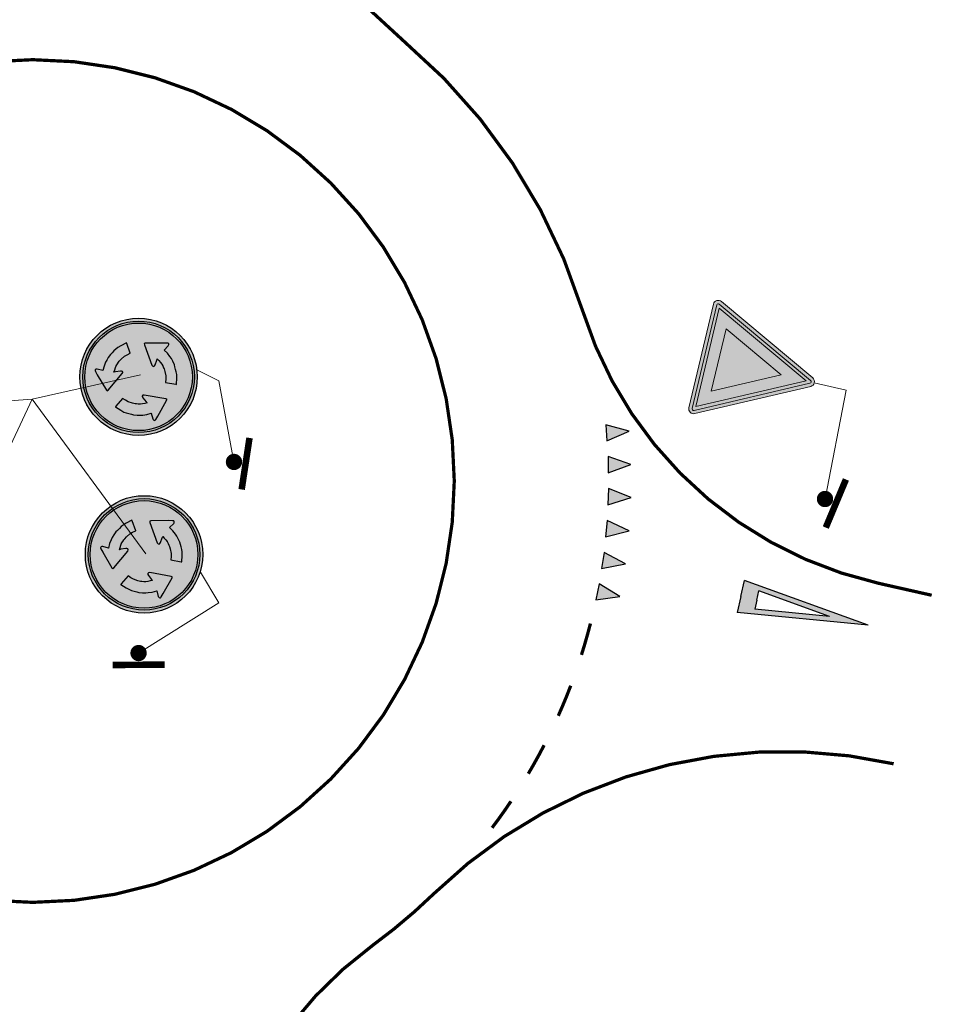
# Model space of a CAD drawing. Header units: metres. Extents: x 232695 to 233536, y 552964 to 554401.
# Tile 21 of 23: x 233431 to 233459, y 554222 to 554252. Entities that reach past the tile are written whole.
import ezdxf

# ---------------------------------------------------------------- set-up
doc = ezdxf.new("R2010")
doc.units = ezdxf.units.M
doc.linetypes.add('VW-1-1_STREEP', pattern=[2, 1, -1])
for name, color, linetype, lineweight, true_color in [('N-WE-VW-MARKERING_DWARS_ROTONDE-S', 7, 'Continuous', 25, 0xffffff), ('N-WE-VW-MARKERING_FIGUUR_ROTONDE-S', 7, 'Continuous', 13, 0xffffff), ('N-WE-VW-MARKERING_LANGS_STREEP_11_ROTONDE-G', 7, 'VW-1-1_STREEP', 13, 0xffffff), ('N-WE-VW-MARKERING_LANGS_STREEP_DOORGETROKKEN_010_ROTONDE-G', 7, 'Continuous', 13, 0xffffff), ('N-WE-VW-MARKERING_VERKEERSTEKEN-S', 7, 'Continuous', 25, 0xffffff)]:
    doc.layers.add(name, color=color, linetype=linetype, lineweight=lineweight, true_color=true_color)
for name, color, linetype, lineweight in [('N-WE-VW-VERKEERSTEKEN_BORD-AANPIJLING_ROTONDE-T18', 7, 'Continuous', 13), ('N-WE-VW-VERKEERSTEKEN_BORD_ROTONDE-S', 7, 'Continuous', 25), ('N-WE-VW-VERKEERSTEKEN_PAAL_ROTONDE-S', 7, 'Continuous', 25), ('to-xx-bibcontour', 7, 'Continuous', 25), ('to-xx-bibkleur', 7, 'Continuous', 13), ('to-xx-bibmono', 7, 'Continuous', 13)]:
    doc.layers.add(name, color=color, linetype=linetype, lineweight=lineweight)

# ---------------------------------------------------------------- blocks, each defined once
blk = doc.blocks.new('*U16')
at = {"const_width": 0.2, "flags": 128}
blk.add_lwpolyline([(0.36, 0.804), (0.367, -0.796)], dxfattribs=at)
at = {"const_width": 0.25, "flags": 128}
blk.add_lwpolyline([(0.003, 0.127, 1), (0.004, -0.123, 1)], format="xyb", close=True, dxfattribs=at)
blk = doc.blocks.new('D01')
at = {"layer": 'to-xx-bibkleur', "true_color": 0x007fff}
h = blk.add_hatch(color=150, dxfattribs=at)
h.dxf.hatch_style = 1
h.paths.add_polyline_path([(0.3, 0.3, 1), (-0.3, 0.3, 1)])
h.paths.add_polyline_path([(-0.285, 0.3, -1), (0.285, 0.3, -1)], flags=16)
h.paths.add_polyline_path([(-0.275, 0.3, -1), (0.275, 0.3, -1)], flags=0)
h.paths.add_polyline_path([(0.1434, 0.1792), (0.0979, 0.0994), (0.0877, 0.0824), (0.0847, 0.0779), (0.0787, 0.0774), (0.0733, 0.0831), (0.065, 0.1139), (0.042, 0.1073), (0.0214, 0.1044), (0.0085, 0.1036), (-0.0071, 0.1035), (-0.0263, 0.1058), (-0.0368, 0.1087), (-0.0501, 0.1122), (-0.0633, 0.1157), (-0.0748, 0.1202), (-0.0909, 0.1288), (-0.1189, 0.1468), (-0.1164, 0.1498), (-0.0819, 0.1901), (-0.0671, 0.1805), (-0.0537, 0.1726), (-0.0316, 0.1653), (-0.0184, 0.1617), (-0.0114, 0.1613), (-0.0018, 0.1601), (0.0094, 0.1599), (0.0197, 0.1614), (0.0317, 0.1639), (0.0437, 0.1663), (0.0382, 0.1721), (0.0222, 0.1919), (0.0193, 0.1969), (0.019, 0.2019), (0.0221, 0.2056), (0.0291, 0.207), (0.1385, 0.1876), (0.1442, 0.1849)], flags=0)
h.paths.add_polyline_path([(0.1936, 0.2611), (0.1898, 0.2618), (0.1376, 0.2715), (0.1386, 0.2891), (0.1387, 0.3047), (0.134, 0.3275), (0.1304, 0.3407), (0.1274, 0.3469), (0.1236, 0.3558), (0.1181, 0.3656), (0.1117, 0.3738), (0.1035, 0.383), (0.0954, 0.3921), (0.0932, 0.3845), (0.084, 0.3608), (0.0811, 0.3557), (0.077, 0.353), (0.0722, 0.3538), (0.0675, 0.3592), (0.0296, 0.4636), (0.0291, 0.4699), (0.0344, 0.472), (0.1262, 0.4725), (0.1461, 0.4722), (0.1515, 0.4719), (0.1549, 0.4669), (0.1527, 0.4594), (0.1302, 0.4368), (0.1473, 0.4202), (0.1602, 0.4038), (0.1674, 0.393), (0.1752, 0.3795), (0.1828, 0.3618), (0.1856, 0.3512), (0.1892, 0.338), (0.1927, 0.3248), (0.1946, 0.3126), (0.1952, 0.2943)], flags=0)
h.paths.add_polyline_path([(-0.0835, 0.3163), (-0.155, 0.2313), (-0.1602, 0.2278), (-0.1646, 0.2313), (-0.211, 0.3105), (-0.2207, 0.3279), (-0.2231, 0.3327), (-0.2205, 0.3382), (-0.2129, 0.34), (-0.182, 0.3318), (-0.1762, 0.355), (-0.1685, 0.3743), (-0.1627, 0.3859), (-0.155, 0.3994), (-0.1434, 0.4149), (-0.1356, 0.4226), (-0.126, 0.4323), (-0.1163, 0.4419), (-0.1067, 0.4497), (-0.0912, 0.4593), (-0.0616, 0.4746), (-0.0603, 0.4709), (-0.0426, 0.4209), (-0.0583, 0.4129), (-0.0719, 0.4052), (-0.0893, 0.3898), (-0.0989, 0.3801), (-0.1028, 0.3743), (-0.1086, 0.3666), (-0.1144, 0.3569), (-0.1183, 0.3472), (-0.1221, 0.3356), (-0.126, 0.324), (-0.1183, 0.326), (-0.0931, 0.3298), (-0.0873, 0.3298), (-0.0828, 0.3276), (-0.0812, 0.323)], flags=0)
at = {"layer": 'to-xx-bibkleur'}
h = blk.add_hatch(color=255, dxfattribs=at)
edge = h.paths.add_edge_path(flags=16)
edge.add_arc((0, 0.3), 0.275, 0, 360)
edge = h.paths.add_edge_path()
edge.add_arc((0, 0.3), 0.285, 0, 360)
h.paths.add_polyline_path([(-0.0426, 0.4209), (-0.0603, 0.4709), (-0.0616, 0.4746), (-0.0912, 0.4593), (-0.1067, 0.4497), (-0.1163, 0.4419), (-0.126, 0.4323), (-0.1356, 0.4226), (-0.1434, 0.4149), (-0.155, 0.3994), (-0.1627, 0.3859), (-0.1685, 0.3743), (-0.1762, 0.355), (-0.182, 0.3318), (-0.211, 0.3395), (-0.2149, 0.3395), (-0.2188, 0.3386), (-0.2213, 0.3365), (-0.2226, 0.3337), (-0.2226, 0.3318), (-0.2207, 0.3279), (-0.211, 0.3105), (-0.1646, 0.2313), (-0.1602, 0.2278), (-0.155, 0.2313), (-0.0835, 0.3163), (-0.0812, 0.323), (-0.0828, 0.3276), (-0.0873, 0.3298), (-0.0931, 0.3298), (-0.1183, 0.326), (-0.126, 0.324), (-0.1221, 0.3356), (-0.1183, 0.3472), (-0.1144, 0.3569), (-0.1086, 0.3666), (-0.1028, 0.3743), (-0.0989, 0.3801), (-0.0893, 0.3898), (-0.0719, 0.4052), (-0.0583, 0.4129)], flags=0)
h.paths.add_polyline_path([(0.1376, 0.2715), (0.1898, 0.2618), (0.1936, 0.2611), (0.1952, 0.2943), (0.1946, 0.3126), (0.1927, 0.3248), (0.1892, 0.338), (0.1856, 0.3512), (0.1828, 0.3618), (0.1752, 0.3795), (0.1674, 0.393), (0.1602, 0.4038), (0.1473, 0.4202), (0.1302, 0.4368), (0.1514, 0.458), (0.1533, 0.4614), (0.1544, 0.4652), (0.1539, 0.4684), (0.1521, 0.471), (0.1505, 0.472), (0.1461, 0.4722), (0.1262, 0.4725), (0.0344, 0.472), (0.0291, 0.4699), (0.0296, 0.4636), (0.0675, 0.3592), (0.0722, 0.3538), (0.077, 0.353), (0.0811, 0.3557), (0.084, 0.3608), (0.0932, 0.3845), (0.0954, 0.3921), (0.1035, 0.383), (0.1117, 0.3738), (0.1181, 0.3656), (0.1236, 0.3558), (0.1274, 0.3469), (0.1304, 0.3407), (0.134, 0.3275), (0.1387, 0.3047), (0.1386, 0.2891)], flags=0)
h.paths.add_polyline_path([(-0.0819, 0.1901), (-0.1164, 0.1498), (-0.1189, 0.1468), (-0.0909, 0.1288), (-0.0748, 0.1202), (-0.0633, 0.1157), (-0.0501, 0.1122), (-0.0368, 0.1087), (-0.0263, 0.1058), (-0.0071, 0.1035), (0.0085, 0.1036), (0.0214, 0.1044), (0.042, 0.1073), (0.065, 0.1139), (0.0728, 0.0849), (0.0748, 0.0816), (0.0775, 0.0787), (0.0805, 0.0776), (0.0836, 0.0778), (0.0853, 0.0788), (0.0877, 0.0824), (0.0979, 0.0994), (0.1434, 0.1792), (0.1442, 0.1849), (0.1385, 0.1876), (0.0291, 0.207), (0.0221, 0.2056), (0.019, 0.2019), (0.0193, 0.1969), (0.0222, 0.1919), (0.0382, 0.1721), (0.0437, 0.1663), (0.0317, 0.1639), (0.0197, 0.1614), (0.0094, 0.1599), (-0.0018, 0.1601), (-0.0114, 0.1613), (-0.0184, 0.1617), (-0.0316, 0.1653), (-0.0537, 0.1726), (-0.0671, 0.1805)], flags=0)
at = {"layer": 'to-xx-bibkleur', "true_color": 0x007fff}
h = blk.add_hatch(color=150, dxfattribs=at)
h.dxf.hatch_style = 1
h.paths.add_polyline_path([(0.275, 0.3, 1), (-0.275, 0.3, 1)])
h.paths.add_polyline_path([(0.1936, 0.2611), (0.1898, 0.2618), (0.1376, 0.2715), (0.1386, 0.2891), (0.1387, 0.3047), (0.134, 0.3275), (0.1304, 0.3407), (0.1274, 0.3469), (0.1236, 0.3558), (0.1181, 0.3656), (0.1117, 0.3738), (0.1035, 0.383), (0.0954, 0.3921), (0.0932, 0.3845), (0.084, 0.3608), (0.0811, 0.3557), (0.077, 0.353), (0.0722, 0.3538), (0.0675, 0.3592), (0.0296, 0.4636), (0.0291, 0.4699), (0.0344, 0.472), (0.1262, 0.4725), (0.1461, 0.4722), (0.1505, 0.472), (0.1521, 0.471), (0.1539, 0.4684), (0.1544, 0.4652), (0.1533, 0.4614), (0.1514, 0.458), (0.1302, 0.4368), (0.1473, 0.4202), (0.1602, 0.4038), (0.1674, 0.393), (0.1752, 0.3795), (0.1828, 0.3618), (0.1856, 0.3512), (0.1892, 0.338), (0.1927, 0.3248), (0.1946, 0.3126), (0.1952, 0.2943)], flags=16)
h.paths.add_polyline_path([(0.1442, 0.1849), (0.1434, 0.1792), (0.0979, 0.0994), (0.0877, 0.0824), (0.0853, 0.0788), (0.0836, 0.0778), (0.0805, 0.0776), (0.0775, 0.0787), (0.0748, 0.0816), (0.0728, 0.0849), (0.065, 0.1139), (0.042, 0.1073), (0.0214, 0.1044), (0.0085, 0.1036), (-0.0071, 0.1035), (-0.0263, 0.1058), (-0.0368, 0.1087), (-0.0501, 0.1122), (-0.0633, 0.1157), (-0.0748, 0.1202), (-0.0909, 0.1288), (-0.1189, 0.1468), (-0.1164, 0.1498), (-0.0819, 0.1901), (-0.0671, 0.1805), (-0.0537, 0.1726), (-0.0316, 0.1653), (-0.0184, 0.1617), (-0.0114, 0.1613), (-0.0018, 0.1601), (0.0094, 0.1599), (0.0197, 0.1614), (0.0317, 0.1639), (0.0437, 0.1663), (0.0382, 0.1721), (0.0222, 0.1919), (0.0193, 0.1969), (0.019, 0.2019), (0.0221, 0.2056), (0.0291, 0.207), (0.1385, 0.1876)], flags=16)
h.paths.add_polyline_path([(-0.0812, 0.323), (-0.0835, 0.3163), (-0.155, 0.2313), (-0.1602, 0.2278), (-0.1646, 0.2313), (-0.211, 0.3105), (-0.2207, 0.3279), (-0.2226, 0.3318), (-0.2226, 0.3337), (-0.2213, 0.3365), (-0.2188, 0.3386), (-0.2149, 0.3395), (-0.211, 0.3395), (-0.182, 0.3318), (-0.1762, 0.355), (-0.1685, 0.3743), (-0.1627, 0.3859), (-0.155, 0.3994), (-0.1434, 0.4149), (-0.1356, 0.4226), (-0.126, 0.4323), (-0.1163, 0.4419), (-0.1067, 0.4497), (-0.0912, 0.4593), (-0.0616, 0.4746), (-0.0603, 0.4709), (-0.0426, 0.4209), (-0.0583, 0.4129), (-0.0719, 0.4052), (-0.0893, 0.3898), (-0.0989, 0.3801), (-0.1028, 0.3743), (-0.1086, 0.3666), (-0.1144, 0.3569), (-0.1183, 0.3472), (-0.1221, 0.3356), (-0.126, 0.324), (-0.1183, 0.326), (-0.0931, 0.3298), (-0.0873, 0.3298), (-0.0828, 0.3276)], flags=16)
at = {"layer": 'to-xx-bibmono'}
h = blk.add_hatch(color=251, dxfattribs=at)
h.dxf.hatch_style = 1
edge = h.paths.add_edge_path()
edge.add_arc((0, 0.3), 0.3, 0, 360)
edge = h.paths.add_edge_path(flags=16)
edge.add_arc((0, 0.3), 0.285, 0, 360)
h = blk.add_hatch(color=255, dxfattribs=at)
edge = h.paths.add_edge_path(flags=16)
edge.add_arc((0, 0.3), 0.275, 0, 360)
edge = h.paths.add_edge_path()
edge.add_arc((0, 0.3), 0.285, 0, 360)
h.paths.add_polyline_path([(-0.0426, 0.4209), (-0.0603, 0.4709), (-0.0616, 0.4746), (-0.0912, 0.4593), (-0.1067, 0.4497), (-0.1163, 0.4419), (-0.126, 0.4323), (-0.1356, 0.4226), (-0.1434, 0.4149), (-0.155, 0.3994), (-0.1627, 0.3859), (-0.1685, 0.3743), (-0.1762, 0.355), (-0.182, 0.3318), (-0.211, 0.3395), (-0.2149, 0.3395), (-0.2188, 0.3386), (-0.2213, 0.3365), (-0.2226, 0.3337), (-0.2226, 0.3318), (-0.2207, 0.3279), (-0.211, 0.3105), (-0.1646, 0.2313), (-0.1602, 0.2278), (-0.155, 0.2313), (-0.0835, 0.3163), (-0.0812, 0.323), (-0.0828, 0.3276), (-0.0873, 0.3298), (-0.0931, 0.3298), (-0.1183, 0.326), (-0.126, 0.324), (-0.1221, 0.3356), (-0.1183, 0.3472), (-0.1144, 0.3569), (-0.1086, 0.3666), (-0.1028, 0.3743), (-0.0989, 0.3801), (-0.0893, 0.3898), (-0.0719, 0.4052), (-0.0583, 0.4129)], flags=0)
h.paths.add_polyline_path([(0.1376, 0.2715), (0.1898, 0.2618), (0.1936, 0.2611), (0.1952, 0.2943), (0.1946, 0.3126), (0.1927, 0.3248), (0.1892, 0.338), (0.1856, 0.3512), (0.1828, 0.3618), (0.1752, 0.3795), (0.1674, 0.393), (0.1602, 0.4038), (0.1473, 0.4202), (0.1302, 0.4368), (0.1514, 0.458), (0.1533, 0.4614), (0.1544, 0.4652), (0.1539, 0.4684), (0.1521, 0.471), (0.1505, 0.472), (0.1461, 0.4722), (0.1262, 0.4725), (0.0344, 0.472), (0.0291, 0.4699), (0.0296, 0.4636), (0.0675, 0.3592), (0.0722, 0.3538), (0.077, 0.353), (0.0811, 0.3557), (0.084, 0.3608), (0.0932, 0.3845), (0.0954, 0.3921), (0.1035, 0.383), (0.1117, 0.3738), (0.1181, 0.3656), (0.1236, 0.3558), (0.1274, 0.3469), (0.1304, 0.3407), (0.134, 0.3275), (0.1387, 0.3047), (0.1386, 0.2891)], flags=0)
h.paths.add_polyline_path([(-0.0819, 0.1901), (-0.1164, 0.1498), (-0.1189, 0.1468), (-0.0909, 0.1288), (-0.0748, 0.1202), (-0.0633, 0.1157), (-0.0501, 0.1122), (-0.0368, 0.1087), (-0.0263, 0.1058), (-0.0071, 0.1035), (0.0085, 0.1036), (0.0214, 0.1044), (0.042, 0.1073), (0.065, 0.1139), (0.0728, 0.0849), (0.0748, 0.0816), (0.0775, 0.0787), (0.0805, 0.0776), (0.0836, 0.0778), (0.0853, 0.0788), (0.0877, 0.0824), (0.0979, 0.0994), (0.1434, 0.1792), (0.1442, 0.1849), (0.1385, 0.1876), (0.0291, 0.207), (0.0221, 0.2056), (0.019, 0.2019), (0.0193, 0.1969), (0.0222, 0.1919), (0.0382, 0.1721), (0.0437, 0.1663), (0.0317, 0.1639), (0.0197, 0.1614), (0.0094, 0.1599), (-0.0018, 0.1601), (-0.0114, 0.1613), (-0.0184, 0.1617), (-0.0316, 0.1653), (-0.0537, 0.1726), (-0.0671, 0.1805)], flags=0)
h = blk.add_hatch(color=251, dxfattribs=at)
h.dxf.hatch_style = 1
edge = h.paths.add_edge_path()
edge.add_arc((0, 0.3), 0.275, 0, 360)
h.paths.add_polyline_path([(-0.0426, 0.4209), (-0.0603, 0.4709), (-0.0616, 0.4746), (-0.0912, 0.4593), (-0.1067, 0.4497), (-0.1163, 0.4419), (-0.126, 0.4323), (-0.1356, 0.4226), (-0.1434, 0.4149), (-0.155, 0.3994), (-0.1627, 0.3859), (-0.1685, 0.3743), (-0.1762, 0.355), (-0.182, 0.3318), (-0.211, 0.3395), (-0.2149, 0.3395), (-0.2188, 0.3386), (-0.2213, 0.3365), (-0.2226, 0.3337), (-0.2226, 0.3318), (-0.2207, 0.3279), (-0.211, 0.3105), (-0.1646, 0.2313), (-0.1602, 0.2278), (-0.155, 0.2313), (-0.0835, 0.3163), (-0.0812, 0.323), (-0.0828, 0.3276), (-0.0873, 0.3298), (-0.0931, 0.3298), (-0.1183, 0.326), (-0.126, 0.324), (-0.1221, 0.3356), (-0.1183, 0.3472), (-0.1144, 0.3569), (-0.1086, 0.3666), (-0.1028, 0.3743), (-0.0989, 0.3801), (-0.0893, 0.3898), (-0.0719, 0.4052), (-0.0583, 0.4129)], flags=16)
h.paths.add_polyline_path([(0.1376, 0.2715), (0.1898, 0.2618), (0.1936, 0.2611), (0.1952, 0.2943), (0.1946, 0.3126), (0.1927, 0.3248), (0.1892, 0.338), (0.1856, 0.3512), (0.1828, 0.3618), (0.1752, 0.3795), (0.1674, 0.393), (0.1602, 0.4038), (0.1473, 0.4202), (0.1302, 0.4368), (0.1514, 0.458), (0.1533, 0.4614), (0.1544, 0.4652), (0.1539, 0.4684), (0.1521, 0.471), (0.1505, 0.472), (0.1461, 0.4722), (0.1262, 0.4725), (0.0344, 0.472), (0.0291, 0.4699), (0.0296, 0.4636), (0.0675, 0.3592), (0.0722, 0.3538), (0.077, 0.353), (0.0811, 0.3557), (0.084, 0.3608), (0.0932, 0.3845), (0.0954, 0.3921), (0.1035, 0.383), (0.1117, 0.3738), (0.1181, 0.3656), (0.1236, 0.3558), (0.1274, 0.3469), (0.1304, 0.3407), (0.134, 0.3275), (0.1387, 0.3047), (0.1386, 0.2891)], flags=16)
h.paths.add_polyline_path([(-0.0819, 0.1901), (-0.1164, 0.1498), (-0.1189, 0.1468), (-0.0909, 0.1288), (-0.0748, 0.1202), (-0.0633, 0.1157), (-0.0501, 0.1122), (-0.0368, 0.1087), (-0.0263, 0.1058), (-0.0071, 0.1035), (0.0085, 0.1036), (0.0214, 0.1044), (0.042, 0.1073), (0.065, 0.1139), (0.0728, 0.0849), (0.0748, 0.0816), (0.0775, 0.0787), (0.0805, 0.0776), (0.0836, 0.0778), (0.0853, 0.0788), (0.0877, 0.0824), (0.0979, 0.0994), (0.1434, 0.1792), (0.1442, 0.1849), (0.1385, 0.1876), (0.0291, 0.207), (0.0221, 0.2056), (0.019, 0.2019), (0.0193, 0.1969), (0.0222, 0.1919), (0.0382, 0.1721), (0.0437, 0.1663), (0.0317, 0.1639), (0.0197, 0.1614), (0.0094, 0.1599), (-0.0018, 0.1601), (-0.0114, 0.1613), (-0.0184, 0.1617), (-0.0316, 0.1653), (-0.0537, 0.1726), (-0.0671, 0.1805)], flags=16)
at = {"layer": 'to-xx-bibcontour', "color": 7}
for points in [[(-0.0426, 0.4209), (-0.0603, 0.4709), (-0.0616, 0.4746), (-0.0912, 0.4593), (-0.1067, 0.4497), (-0.1163, 0.4419), (-0.126, 0.4323), (-0.1356, 0.4226), (-0.1434, 0.4149), (-0.155, 0.3994), (-0.1627, 0.3859), (-0.1685, 0.3743), (-0.1762, 0.355), (-0.182, 0.3318), (-0.211, 0.3395), (-0.2149, 0.3395), (-0.2188, 0.3386), (-0.2213, 0.3365), (-0.2226, 0.3337), (-0.2226, 0.3318), (-0.2207, 0.3279), (-0.211, 0.3105), (-0.1646, 0.2313), (-0.1602, 0.2278), (-0.155, 0.2313), (-0.0835, 0.3163), (-0.0812, 0.323), (-0.0828, 0.3276), (-0.0873, 0.3298), (-0.0931, 0.3298), (-0.1183, 0.326), (-0.126, 0.324), (-0.1221, 0.3356), (-0.1183, 0.3472), (-0.1144, 0.3569), (-0.1086, 0.3666), (-0.1028, 0.3743), (-0.0989, 0.3801), (-0.0893, 0.3898), (-0.0719, 0.4052), (-0.0583, 0.4129), (-0.0426, 0.4209)], [(0.1376, 0.2715), (0.1898, 0.2618), (0.1936, 0.2611), (0.1952, 0.2943), (0.1946, 0.3126), (0.1927, 0.3248), (0.1892, 0.338), (0.1856, 0.3512), (0.1828, 0.3618), (0.1752, 0.3795), (0.1674, 0.393), (0.1602, 0.4038), (0.1473, 0.4202), (0.1302, 0.4368), (0.1514, 0.458), (0.1533, 0.4614), (0.1544, 0.4652), (0.1539, 0.4684), (0.1521, 0.471), (0.1505, 0.472), (0.1461, 0.4722), (0.1262, 0.4725), (0.0344, 0.472), (0.0291, 0.4699), (0.0296, 0.4636), (0.0675, 0.3592), (0.0722, 0.3538), (0.077, 0.353), (0.0811, 0.3557), (0.084, 0.3608), (0.0932, 0.3845), (0.0954, 0.3921), (0.1035, 0.383), (0.1117, 0.3738), (0.1181, 0.3656), (0.1236, 0.3558), (0.1274, 0.3469), (0.1304, 0.3407), (0.134, 0.3275), (0.1387, 0.3047), (0.1386, 0.2891), (0.1376, 0.2715)], [(-0.0819, 0.1901), (-0.1164, 0.1498), (-0.1189, 0.1468), (-0.0909, 0.1288), (-0.0748, 0.1202), (-0.0633, 0.1157), (-0.0501, 0.1122), (-0.0368, 0.1087), (-0.0263, 0.1058), (-0.0071, 0.1035), (0.0085, 0.1036), (0.0214, 0.1044), (0.042, 0.1073), (0.065, 0.1139), (0.0728, 0.0849), (0.0748, 0.0816), (0.0775, 0.0787), (0.0805, 0.0776), (0.0836, 0.0778), (0.0853, 0.0788), (0.0877, 0.0824), (0.0979, 0.0994), (0.1434, 0.1792), (0.1442, 0.1849), (0.1385, 0.1876), (0.0291, 0.207), (0.0221, 0.2056), (0.019, 0.2019), (0.0193, 0.1969), (0.0222, 0.1919), (0.0382, 0.1721), (0.0437, 0.1663), (0.0317, 0.1639), (0.0197, 0.1614), (0.0094, 0.1599), (-0.0018, 0.1601), (-0.0114, 0.1613), (-0.0184, 0.1617), (-0.0316, 0.1653), (-0.0537, 0.1726), (-0.0671, 0.1805), (-0.0819, 0.1901)]]:
    blk.add_lwpolyline(points, close=True, dxfattribs=at)
for radius in [0.3, 0.285, 0.275]:
    blk.add_circle((0, 0.3), radius, dxfattribs=at)
at = {"layer": 'to-xx-bibkleur', "color": 255}
for points in [[(-0.0426, 0.4209), (-0.0603, 0.4709), (-0.0616, 0.4746), (-0.0912, 0.4593), (-0.1067, 0.4497), (-0.1163, 0.4419), (-0.126, 0.4323), (-0.1356, 0.4226), (-0.1434, 0.4149), (-0.155, 0.3994), (-0.1627, 0.3859), (-0.1685, 0.3743), (-0.1762, 0.355), (-0.182, 0.3318), (-0.211, 0.3395), (-0.2149, 0.3395), (-0.2188, 0.3386), (-0.2213, 0.3365), (-0.2226, 0.3337), (-0.2226, 0.3318), (-0.2207, 0.3279), (-0.211, 0.3105), (-0.1646, 0.2313), (-0.1602, 0.2278), (-0.155, 0.2313), (-0.0835, 0.3163), (-0.0812, 0.323), (-0.0828, 0.3276), (-0.0873, 0.3298), (-0.0931, 0.3298), (-0.1183, 0.326), (-0.126, 0.324), (-0.1221, 0.3356), (-0.1183, 0.3472), (-0.1144, 0.3569), (-0.1086, 0.3666), (-0.1028, 0.3743), (-0.0989, 0.3801), (-0.0893, 0.3898), (-0.0719, 0.4052), (-0.0583, 0.4129), (-0.0426, 0.4209)], [(0.1376, 0.2715), (0.1898, 0.2618), (0.1936, 0.2611), (0.1952, 0.2943), (0.1946, 0.3126), (0.1927, 0.3248), (0.1892, 0.338), (0.1856, 0.3512), (0.1828, 0.3618), (0.1752, 0.3795), (0.1674, 0.393), (0.1602, 0.4038), (0.1473, 0.4202), (0.1302, 0.4368), (0.1514, 0.458), (0.1533, 0.4614), (0.1544, 0.4652), (0.1539, 0.4684), (0.1521, 0.471), (0.1505, 0.472), (0.1461, 0.4722), (0.1262, 0.4725), (0.0344, 0.472), (0.0291, 0.4699), (0.0296, 0.4636), (0.0675, 0.3592), (0.0722, 0.3538), (0.077, 0.353), (0.0811, 0.3557), (0.084, 0.3608), (0.0932, 0.3845), (0.0954, 0.3921), (0.1035, 0.383), (0.1117, 0.3738), (0.1181, 0.3656), (0.1236, 0.3558), (0.1274, 0.3469), (0.1304, 0.3407), (0.134, 0.3275), (0.1387, 0.3047), (0.1386, 0.2891), (0.1376, 0.2715)], [(-0.0819, 0.1901), (-0.1164, 0.1498), (-0.1189, 0.1468), (-0.0909, 0.1288), (-0.0748, 0.1202), (-0.0633, 0.1157), (-0.0501, 0.1122), (-0.0368, 0.1087), (-0.0263, 0.1058), (-0.0071, 0.1035), (0.0085, 0.1036), (0.0214, 0.1044), (0.042, 0.1073), (0.065, 0.1139), (0.0728, 0.0849), (0.0748, 0.0816), (0.0775, 0.0787), (0.0805, 0.0776), (0.0836, 0.0778), (0.0853, 0.0788), (0.0877, 0.0824), (0.0979, 0.0994), (0.1434, 0.1792), (0.1442, 0.1849), (0.1385, 0.1876), (0.0291, 0.207), (0.0221, 0.2056), (0.019, 0.2019), (0.0193, 0.1969), (0.0222, 0.1919), (0.0382, 0.1721), (0.0437, 0.1663), (0.0317, 0.1639), (0.0197, 0.1614), (0.0094, 0.1599), (-0.0018, 0.1601), (-0.0114, 0.1613), (-0.0184, 0.1617), (-0.0316, 0.1653), (-0.0537, 0.1726), (-0.0671, 0.1805), (-0.0819, 0.1901)]]:
    blk.add_lwpolyline(points, close=True, dxfattribs=at)
at = {"layer": 'to-xx-bibkleur', "color": 150}
blk.add_circle((0, 0.3), 0.3, dxfattribs=at)
at = {"layer": 'to-xx-bibkleur', "color": 255}
for radius in [0.285, 0.275]:
    blk.add_circle((0, 0.3), radius, dxfattribs=at)
at = {"layer": 'to-xx-bibmono', "color": 255}
for points in [[(-0.0426, 0.4209), (-0.0603, 0.4709), (-0.0616, 0.4746), (-0.0912, 0.4593), (-0.1067, 0.4497), (-0.1163, 0.4419), (-0.126, 0.4323), (-0.1356, 0.4226), (-0.1434, 0.4149), (-0.155, 0.3994), (-0.1627, 0.3859), (-0.1685, 0.3743), (-0.1762, 0.355), (-0.182, 0.3318), (-0.211, 0.3395), (-0.2149, 0.3395), (-0.2188, 0.3386), (-0.2213, 0.3365), (-0.2226, 0.3337), (-0.2226, 0.3318), (-0.2207, 0.3279), (-0.211, 0.3105), (-0.1646, 0.2313), (-0.1602, 0.2278), (-0.155, 0.2313), (-0.0835, 0.3163), (-0.0812, 0.323), (-0.0828, 0.3276), (-0.0873, 0.3298), (-0.0931, 0.3298), (-0.1183, 0.326), (-0.126, 0.324), (-0.1221, 0.3356), (-0.1183, 0.3472), (-0.1144, 0.3569), (-0.1086, 0.3666), (-0.1028, 0.3743), (-0.0989, 0.3801), (-0.0893, 0.3898), (-0.0719, 0.4052), (-0.0583, 0.4129), (-0.0426, 0.4209)], [(0.1376, 0.2715), (0.1898, 0.2618), (0.1936, 0.2611), (0.1952, 0.2943), (0.1946, 0.3126), (0.1927, 0.3248), (0.1892, 0.338), (0.1856, 0.3512), (0.1828, 0.3618), (0.1752, 0.3795), (0.1674, 0.393), (0.1602, 0.4038), (0.1473, 0.4202), (0.1302, 0.4368), (0.1514, 0.458), (0.1533, 0.4614), (0.1544, 0.4652), (0.1539, 0.4684), (0.1521, 0.471), (0.1505, 0.472), (0.1461, 0.4722), (0.1262, 0.4725), (0.0344, 0.472), (0.0291, 0.4699), (0.0296, 0.4636), (0.0675, 0.3592), (0.0722, 0.3538), (0.077, 0.353), (0.0811, 0.3557), (0.084, 0.3608), (0.0932, 0.3845), (0.0954, 0.3921), (0.1035, 0.383), (0.1117, 0.3738), (0.1181, 0.3656), (0.1236, 0.3558), (0.1274, 0.3469), (0.1304, 0.3407), (0.134, 0.3275), (0.1387, 0.3047), (0.1386, 0.2891), (0.1376, 0.2715)], [(-0.0819, 0.1901), (-0.1164, 0.1498), (-0.1189, 0.1468), (-0.0909, 0.1288), (-0.0748, 0.1202), (-0.0633, 0.1157), (-0.0501, 0.1122), (-0.0368, 0.1087), (-0.0263, 0.1058), (-0.0071, 0.1035), (0.0085, 0.1036), (0.0214, 0.1044), (0.042, 0.1073), (0.065, 0.1139), (0.0728, 0.0849), (0.0748, 0.0816), (0.0775, 0.0787), (0.0805, 0.0776), (0.0836, 0.0778), (0.0853, 0.0788), (0.0877, 0.0824), (0.0979, 0.0994), (0.1434, 0.1792), (0.1442, 0.1849), (0.1385, 0.1876), (0.0291, 0.207), (0.0221, 0.2056), (0.019, 0.2019), (0.0193, 0.1969), (0.0222, 0.1919), (0.0382, 0.1721), (0.0437, 0.1663), (0.0317, 0.1639), (0.0197, 0.1614), (0.0094, 0.1599), (-0.0018, 0.1601), (-0.0114, 0.1613), (-0.0184, 0.1617), (-0.0316, 0.1653), (-0.0537, 0.1726), (-0.0671, 0.1805), (-0.0819, 0.1901)]]:
    blk.add_lwpolyline(points, close=True, dxfattribs=at)
at = {"layer": 'to-xx-bibmono', "color": 251}
blk.add_circle((0, 0.3), 0.3, dxfattribs=at)
at = {"layer": 'to-xx-bibmono', "color": 255}
for radius in [0.285, 0.275]:
    blk.add_circle((0, 0.3), radius, dxfattribs=at)
blk = doc.blocks.new('N-SVW-VERKEERSTEKEN_BORD_B06-SO')
at = {"true_color": 0xff0000}
h = blk.add_hatch(color=1, dxfattribs=at)
h.dxf.hatch_style = 1
h.paths.add_polyline_path([(-3.533, 3.13), (-0.268, -3.399, 0.284079), (0, -3.565), (0, -3.365, -0.284079), (-0.089, -3.309), (-3.354, 3.22, -0.557537), (-3.265, 3.365), (0, 3.365), (0, 3.565), (-3.265, 3.565, 0.557537)])
at = {"true_color": 0xffffff}
h = blk.add_hatch(color=7, dxfattribs=at)
h.dxf.hatch_style = 1
h.paths.add_polyline_path([(-0.089, -3.309, 0.284079), (0, -3.365), (0, -3.041), (-3.103, 3.165), (0, 3.165), (0, 3.365), (-3.265, 3.365, 0.557537), (-3.354, 3.22)])
at = {"true_color": 0xff0000}
h = blk.add_hatch(color=1, dxfattribs=at)
h.dxf.hatch_style = 1
h.paths.add_polyline_path([(0, -3.041), (0, -1.476), (-1.97, 2.465), (0, 2.465), (0, 3.165), (-3.103, 3.165)], flags=17)
h = blk.add_hatch(color=1, dxfattribs=at)
h.dxf.hatch_style = 1
h.paths.add_polyline_path([(0, 3.365), (3.265, 3.365, -0.557537), (3.354, 3.22), (0.089, -3.309, -0.284079), (0, -3.365), (0, -3.565, 0.284079), (0.268, -3.399), (3.533, 3.13, 0.557537), (3.265, 3.565), (0, 3.565)])
at = {"true_color": 0xffffff}
h = blk.add_hatch(color=7, dxfattribs=at)
h.dxf.hatch_style = 1
h.paths.add_polyline_path([(0, -3.041), (0, -3.365, 0.284079), (0.089, -3.309), (3.354, 3.22, 0.557537), (3.265, 3.365), (0, 3.365), (0, 3.165), (3.103, 3.165)])
at = {"true_color": 0xff0000}
h = blk.add_hatch(color=1, dxfattribs=at)
h.dxf.hatch_style = 1
h.paths.add_polyline_path([(0, -3.041), (3.103, 3.165), (0, 3.165), (0, 2.465), (1.97, 2.465), (0, -1.476)], flags=17)
at = {"true_color": 0xffffff}
h = blk.add_hatch(color=7, dxfattribs=at)
h.dxf.hatch_style = 1
h.paths.add_polyline_path([(0, -1.476), (1.97, 2.465), (-1.97, 2.465)])
at = {"color": 1, "lineweight": 0, "true_color": 0xff0000}
blk.add_lwpolyline([(-3.533, 3.13), (-0.268, -3.399, 0.618034), (0.268, -3.399), (3.533, 3.13, 0.557537), (3.265, 3.565), (-3.265, 3.565, 0.557537)], format="xyb", close=True, dxfattribs=at)
at = {"color": 7, "lineweight": 0, "true_color": 0xffffff}
blk.add_lwpolyline([(-3.354, 3.22), (-0.089, -3.309, 0.618034), (0.089, -3.309), (3.354, 3.22, 0.557537), (3.265, 3.365), (-3.265, 3.365, 0.557537)], format="xyb", close=True, dxfattribs=at)
for points in [[(-3.103, 3.165), (0, -3.041), (3.103, 3.165)], [(-1.97, 2.465), (0, -1.476), (1.97, 2.465)]]:
    blk.add_lwpolyline(points, close=True, dxfattribs=at)
blk = doc.blocks.new('N-SVW-MARKERING_DWARS_DRIEHOEK_50 70')
blk.add_hatch(color=256).paths.add_polyline_path([(0.5, 0.35), (0, 0.35), (0.25, -0.35)])
at = {"flags": 128}
blk.add_lwpolyline([(0.25, -0.35), (0.5, 0.35), (0, 0.35)], close=True, dxfattribs=at)
blk = doc.blocks.new('*U40')
at = {"layer": 'N-WE-VW-MARKERING_DWARS_ROTONDE-S', "linetype": 'ByBlock', "rotation": 0.7958003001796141}
blk.add_blockref('N-SVW-MARKERING_DWARS_DRIEHOEK_50 70', (0.25, 0.003), dxfattribs=at)
blk = doc.blocks.new('*U41')
at = {"layer": 'N-WE-VW-MARKERING_DWARS_ROTONDE-S', "color": 0, "linetype": 'ByBlock', "lineweight": -2, "transparency": 16777216}
for p, rotation in [((233449.409, 554239.233), 93.1976619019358), ((233449.437, 554238.233), 90.01456304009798), ((233449.41, 554237.234), 86.83146417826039), ((233449.327, 554236.237), 83.64836531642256), ((233449.188, 554235.247), 80.46526645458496), ((233448.995, 554234.266), 77.28216759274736)]:
    blk.add_blockref('*U40', p, dxfattribs=dict(at, rotation=rotation))
blk = doc.blocks.new('*U46')
at = {"const_width": 0.2, "flags": 128}
blk.add_lwpolyline([(-0.209, -0.849), (-0.493, 0.726)], dxfattribs=at)
at = {"const_width": 0.25, "flags": 128}
blk.add_lwpolyline([(0.026, -0.121, 1), (-0.019, 0.125, 1)], format="xyb", close=True, dxfattribs=at)
blk = doc.blocks.new('*U47')
at = {"const_width": 0.25, "flags": 128}
blk.add_lwpolyline([(0.128, 0.004, 1), (-0.122, 0, 1)], format="xyb", close=True, dxfattribs=at)
at = {"const_width": 0.2, "flags": 128}
blk.add_lwpolyline([(0.81, -0.343), (-0.79, -0.373)], dxfattribs=at)
blk = doc.blocks.new('N-SVW-MARKERING_VERKEERSTEKEN_VOORWAARSCHUWINGSDRIEHOEK_4.0')
h = blk.add_hatch(color=256)
h.paths.add_polyline_path([(0.5, 4), (0, 4), (-0.5, 4), (0, 0)])
h.paths.add_polyline_path([(0.286, 3.5), (0, 1.209), (-0.286, 3.5), (0, 3.5)], flags=16)
for p, q in [((0, 0), (-0.5, 4)), ((0, 4), (-0.5, 4)), ((0, 0), (0.5, 4)), ((0, 4), (0.5, 4)), ((0, 1.209), (-0.286, 3.5)), ((0, 3.5), (-0.286, 3.5)), ((0, 1.209), (0.286, 3.5)), ((0, 3.5), (0.286, 3.5))]:
    blk.add_line(p, q)

msp = doc.modelspace()

# ---------------------------------------------------------------- linework, layer by layer
at = {"layer": 'N-WE-VW-MARKERING_LANGS_STREEP_11_ROTONDE-G', "ltscale": 5, "const_width": 0.1, "flags": 128}
for points in [[(233448.262, 554232.896, 0.014167), (233448.537, 554233.857)], [(233447.551, 554231.027, 0.014167), (233447.933, 554231.951)], [(233446.633, 554229.251, 0.014167), (233447.117, 554230.126)], [(233445.521, 554227.591, 0.014154), (233446.1, 554228.405, 0.014154)]]:
    msp.add_lwpolyline(points, format="xyb", dxfattribs=at)
at = {"layer": 'N-WE-VW-MARKERING_LANGS_STREEP_DOORGETROKKEN_010_ROTONDE-G', "const_width": 0.1, "flags": 128}
for points in [[(233455.842, 554270.577), (233450.287, 554271.817, 0.594003), (233438.321, 554258.133, 0.129793), (233442.821, 554251.717, -0.142998), (233448.29, 554243.472, 0.267949), (233457.364, 554235.094), (233459.001, 554234.725)], [(233457.834, 554229.555, 0.253709), (233443.748, 554225.581, -0.035143), (233441.855, 554223.982, 0.241531), (233436.795, 554213.907), (233436.875, 554204.563, -0.006972), (233436.86, 554201.784, -0.017947), (233436.466, 554194.643), (233435.546, 554184.569, 0.026223), (233435.139, 554174.058), (233435.206, 554169.186)]]:
    msp.add_lwpolyline(points, format="xyb", dxfattribs=at)
at = {"layer": 'N-WE-VW-MARKERING_LANGS_STREEP_DOORGETROKKEN_010_ROTONDE-G', "ltscale": 0.2, "const_width": 0.1, "flags": 128}
msp.add_lwpolyline([(233418.512, 554238.229, -1), (233444.362, 554238.229, -1)], format="xyb", close=True, dxfattribs=at)
at = {"layer": 'N-WE-VW-VERKEERSTEKEN_BORD-AANPIJLING_ROTONDE-T18', "flags": 128}
for points in [[(233428.233, 554240.5), (233431.416, 554240.738), (233434.739, 554241.482)], [(233437.607, 554238.815), (233437.138, 554241.306), (233436.452, 554241.65)], [(233455.402, 554241.243), (233456.375, 554241.012)], [(233455.402, 554241.243), (233456.375, 554241.012), (233455.73, 554237.678)], [(233434.902, 554235.991), (233431.416, 554240.738), (233428.67, 554234.881)], [(233434.681, 554232.951), (233437.138, 554234.488), (233436.578, 554235.429)]]:
    msp.add_lwpolyline(points, dxfattribs=at)

# ---------------------------------------------------------------- block references
at = {"layer": 'N-WE-VW-MARKERING_DWARS_ROTONDE-S', "linetype": 'ByBlock'}
msp.add_blockref('*U41', (0, 0), dxfattribs=at)
at = {"layer": 'N-WE-VW-MARKERING_FIGUUR_ROTONDE-S', "xscale": 6, "yscale": 6, "zscale": 0.001}
for p in [(233434.682, 554239.625), (233434.849, 554234.179)]:
    msp.add_blockref('D01', p, dxfattribs=at)
at = {"layer": 'N-WE-VW-MARKERING_VERKEERSTEKEN-S', "rotation": 77.28216759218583}
msp.add_blockref('N-SVW-MARKERING_VERKEERSTEKEN_VOORWAARSCHUWINGSDRIEHOEK_4.0', (233457.052, 554233.806), dxfattribs=at)
at = {"layer": 'N-WE-VW-VERKEERSTEKEN_BORD_ROTONDE-S', "xscale": 0.4999999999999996, "yscale": 0.4999999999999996, "zscale": 0.4999999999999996, "rotation": 76.6531961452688}
msp.add_blockref('N-SVW-VERKEERSTEKEN_BORD_B06-SO', (233453.668, 554241.655), dxfattribs=at)
at = {"layer": 'N-WE-VW-VERKEERSTEKEN_PAAL_ROTONDE-S'}
for name, p, rotation in [('*U47', (233437.608, 554238.811), 80.26296525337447), ('*U16', (233455.726, 554237.677), 337.0548722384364), ('*U46', (233434.682, 554232.948), 80.26296525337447)]:
    msp.add_blockref(name, p, dxfattribs=dict(at, rotation=rotation))

doc.saveas('drawing.dxf')
